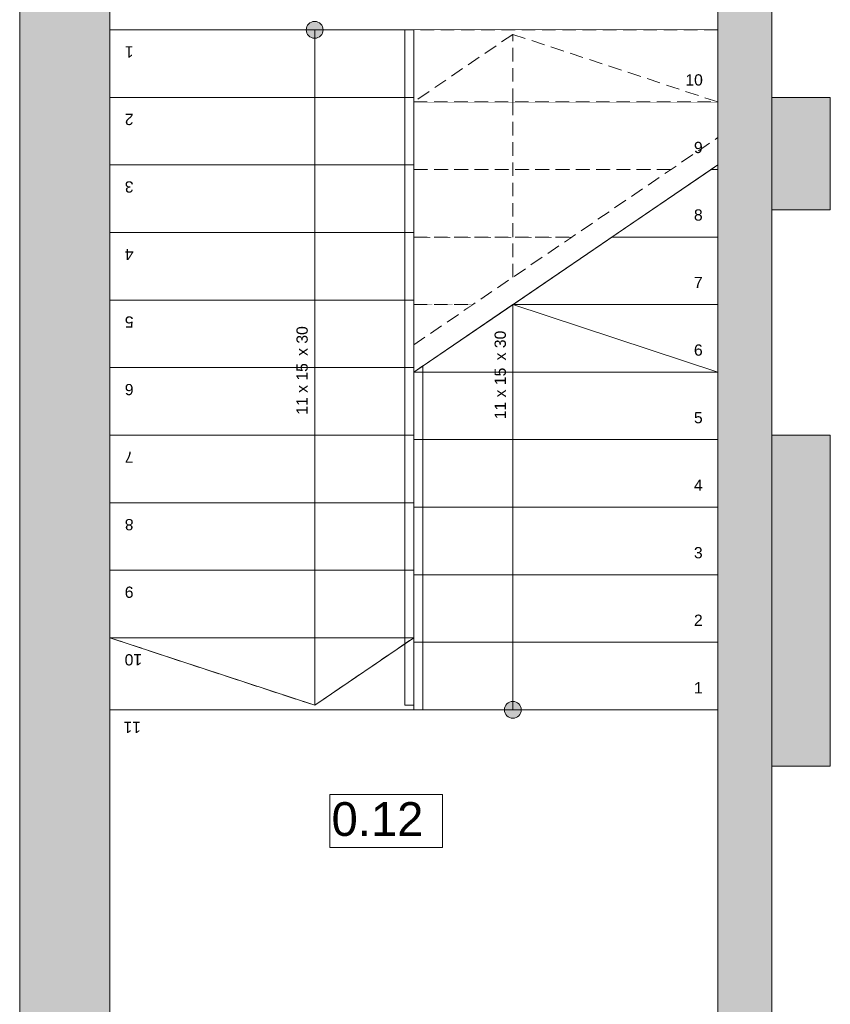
# Model space of a CAD drawing. Header units: millimetres. Extents: x 922208 to 1069538, y -182208 to -99877.
# Tile 212 of 256: x 952747 to 956347, y -133270 to -128897. Entities that reach past the tile are written whole.
import ezdxf

# ---------------------------------------------------------------- set-up
doc = ezdxf.new("R2010")
doc.units = ezdxf.units.MM
doc.header["$MEASUREMENT"] = 0
doc.set_wipeout_variables(frame=1)
for name, pattern in [('HIDDEN', [20, 10, -10]), ('Przerywana gęsta', [90, 60, -30]), ('Wipeout_Contour', [1000, 0, -1000])]:
    doc.linetypes.add(name, pattern=pattern)
for name, color, linetype, lineweight in [('IS_POWRÓT', 5, 'HIDDEN', 30), ('Nowe_210-A Pomieszczenia_Nr_pióra__41', 7, 'Continuous', 15), ('Nowe_220-A Ściany_Nr_pióra__19', 255, 'Continuous', 0), ('Nowe_220-A Ściany_Nr_pióra__27', 7, 'Continuous', 25), ('Nowe_250-A Schody Pochylnie_Nr_pióra__1', 7, 'Continuous', 13), ('Nowe_250-A Schody Pochylnie_Nr_pióra__11', 7, 'Continuous', 13), ('Nowe_250-A Schody Pochylnie_Nr_pióra__71', 7, 'Continuous', 13), ('Nowe_250-A Schody Pochylnie_Nr_pióra__91', 7, 'Continuous', 13), ('Nowe_260-A Balustrady_Nr_pióra__91', 7, 'Continuous', 13), ('Nowe_450-K Stropy_Nr_pióra__89', 7, 'Continuous', 13)]:
    doc.layers.add(name, color=color, linetype=linetype, lineweight=lineweight)
doc.layers.add('Nowe_250-A Schody Pochylnie', color=7, linetype='Continuous')
doc.styles.add('STYL_AUTOMATYCZNY_1', font='arial.ttf')

# ---------------------------------------------------------------- blocks, each defined once
blk = doc.blocks.new('parter01')
at = {"layer": 'Nowe_220-A Ściany_Nr_pióra__19', "linetype": 'Continuous', "lineweight": 0}
for points in [[(956346.55073, -103190.02068), (956346.55073, -102690.02068), (956086.55073, -102690.02068), (956086.55073, -103190.02068)], [(956346.55073, -105660.02068), (956346.55073, -104190.02068), (956086.55073, -104190.02068), (956086.55073, -105660.02068)], [(956086.55073, -106860.02068), (956086.55073, -105660.02068), (955846.55073, -105660.02068), (955846.55073, -106860.02068)]]:
    blk.add_hatch(color=255, dxfattribs=at).paths.add_polyline_path(points)
at = {"layer": 'Nowe_210-A Pomieszczenia_Nr_pióra__41', "color": 7, "linetype": 'Continuous', "lineweight": 0}
for p, q in [((954123.71484, -105785.91432), (954624.09484, -105785.91432)), ((954123.71484, -106021.62882), (954123.71484, -105785.91432)), ((954624.09484, -105785.91432), (954624.09484, -106021.62882)), ((954624.09484, -106021.62882), (954123.71484, -106021.62882))]:
    blk.add_line(p, q, dxfattribs=at)
at = {"layer": 'Nowe_220-A Ściany_Nr_pióra__27', "color": 7, "linetype": 'Continuous', "lineweight": 0}
for points in [[(952746.55073, -101090.02068), (952746.55073, -107160.02071)], [(956086.55073, -105660.02068), (956086.55073, -101090.02068)], [(956346.55073, -102690.02068), (956086.55073, -102690.02068)], [(956086.55073, -102690.02068), (956086.55073, -103190.02068)], [(956346.55073, -103190.02068), (956346.55073, -102690.02068)], [(956086.55073, -103190.02068), (956346.55073, -103190.02068)], [(956346.55073, -104190.02068), (956086.55073, -104190.02068)], [(956086.55073, -104190.02068), (956086.55073, -105660.02068)], [(956346.55073, -105660.02068), (956346.55073, -104190.02068)], [(955846.55073, -105660.02068), (955846.55073, -107100.02068)], [(956086.55073, -106860.02068), (956086.55073, -105660.02068)], [(956086.55073, -105660.02068), (956346.55073, -105660.02068)]]:
    blk.add_lwpolyline(points, dxfattribs=at)
at = {"layer": 'Nowe_250-A Schody Pochylnie_Nr_pióra__1', "color": 7, "linetype": 'Continuous', "lineweight": 0}
for p, q in [((953146.55073, -102390.02068), (953146.55073, -105390.02069)), ((955846.55071, -105410.02067), (955846.55071, -102989.56613)), ((954496.55073, -103910.0207), (954496.55073, -105410.02067)), ((954496.55073, -105410.02068), (955846.55072, -105410.02068))]:
    blk.add_line(p, q, dxfattribs=at)
at = {"layer": 'Nowe_450-K Stropy_Nr_pióra__89', "color": 7, "linetype": 'Continuous', "lineweight": 0}
blk.add_lwpolyline([(953146.55073, -102390.02069), (955846.55073, -102390.02069), (955846.55073, -101090.02068), (953146.55073, -101090.02068)], close=True, dxfattribs=at)
at = {"layer": 'Nowe_210-A Pomieszczenia_Nr_pióra__41', "color": 7, "linetype": 'Continuous', "lineweight": 0, "insert": (954373.90484, -105820.20004), "char_height": 150, "attachment_point": 2, "style": 'STYL_AUTOMATYCZNY_1'}
blk.add_mtext('\\A1;{\\pqc;\\pt0,25;\\fArial|b0|i0|c238|p0;\\W1.000000;0.12\\fArial|b0|i0|c238|p0;\\W1.000000;\\A1{\\H.66x;\\S^  ;}\\fArial|b0|i0|c238|p0;\\W1.000000;\\fArial|b0|i0|c238|p0;\\W1.000000;\\A1{\\H.66x;\\S^  ;}}', dxfattribs=at)
at = {"layer": 'Nowe_250-A Schody Pochylnie_Nr_pióra__71', "color": 7, "linetype": 'Continuous', "lineweight": 0, "insert": (953285.23423, -105487.87787), "char_height": 50, "attachment_point": 4, "rotation": 180, "style": 'STYL_AUTOMATYCZNY_1'}
blk.add_mtext('\\A1;{\\pql;\\fArial|b0|i0|c238|p0;\\W1.000000;11}', dxfattribs=at)
at = {"color": 254, "linetype": 'Wipeout_Contour', "lineweight": 0, "ltscale": 34667.710437}
blk.add_wipeout([(954496.55073, -105410.02068), (955846.55072, -105410.02068), (955846.55072, -105110.02068), (954496.55073, -105110.02068)], dxfattribs=at).dxf.layer = 'Nowe_250-A Schody Pochylnie'
at = {"layer": 'Nowe_250-A Schody Pochylnie_Nr_pióra__71', "linetype": 'Continuous', "lineweight": 0}
blk.add_hatch(color=7, dxfattribs=at).paths.add_polyline_path([(954974.05073, -105410.02068, 1), (954899.05073, -105410.02068, 1)])
at = {"layer": 'Nowe_250-A Schody Pochylnie_Nr_pióra__1', "color": 7, "linetype": 'Continuous', "lineweight": 0}
blk.add_line((953146.55073, -105390.02069), (954496.55073, -105390.02069), dxfattribs=at)
at = {"layer": 'Nowe_250-A Schody Pochylnie_Nr_pióra__11', "color": 7, "linetype": 'Continuous', "lineweight": 0}
for p, q in [((955846.55072, -105110.02068), (954496.55073, -105110.02068)), ((954496.55073, -105110.02068), (954496.55073, -105410.02068)), ((955846.55072, -105410.02068), (955846.55072, -105110.02068)), ((954496.55073, -105410.02068), (955846.55072, -105410.02068))]:
    blk.add_line(p, q, dxfattribs=at)
blk.add_lwpolyline([(954974.05073, -105410.02068, 1), (954899.05073, -105410.02068, 1)], format="xyb", close=True, dxfattribs=at)
at = {"layer": 'Nowe_250-A Schody Pochylnie_Nr_pióra__71', "color": 7, "linetype": 'Continuous', "lineweight": 0, "insert": (955740.91423, -105312.16351), "char_height": 50, "attachment_point": 4, "style": 'STYL_AUTOMATYCZNY_1'}
blk.add_mtext('\\A1;{\\pql;\\fArial|b0|i0|c238|p0;\\W1.000000;1}', dxfattribs=at)
at = {"color": 254, "linetype": 'Wipeout_Contour', "lineweight": 0, "ltscale": 34746.062488}
blk.add_wipeout([(954496.55073, -105110.02068), (955846.55072, -105110.02068), (955846.55072, -104810.02068), (954496.55073, -104810.02068)], dxfattribs=at).dxf.layer = 'Nowe_250-A Schody Pochylnie'
at = {"layer": 'Nowe_250-A Schody Pochylnie_Nr_pióra__11', "color": 7, "linetype": 'Continuous', "lineweight": 0}
for p, q in [((955846.55072, -104810.02068), (954496.55073, -104810.02068)), ((954496.55073, -104810.02068), (954496.55073, -105110.02068)), ((955846.55072, -105110.02068), (955846.55072, -104810.02068)), ((954496.55073, -105110.02068), (955846.55072, -105110.02068)), ((954936.55073, -105410.02068), (954936.55073, -105110.02068))]:
    blk.add_line(p, q, dxfattribs=at)
at = {"layer": 'Nowe_250-A Schody Pochylnie_Nr_pióra__71', "color": 7, "linetype": 'Continuous', "lineweight": 0, "insert": (955740.91423, -105012.16351), "char_height": 50, "attachment_point": 4, "style": 'STYL_AUTOMATYCZNY_1'}
blk.add_mtext('\\A1;{\\pql;\\fArial|b0|i0|c238|p0;\\W1.000000;2}', dxfattribs=at)
at = {"color": 254, "linetype": 'Wipeout_Contour', "lineweight": 0, "ltscale": 34824.651747}
blk.add_wipeout([(954496.55073, -104810.02068), (955846.55072, -104810.02068), (955846.55072, -104510.02068), (954496.55073, -104510.02068)], dxfattribs=at).dxf.layer = 'Nowe_250-A Schody Pochylnie'
at = {"layer": 'Nowe_250-A Schody Pochylnie_Nr_pióra__11', "color": 7, "linetype": 'Continuous', "lineweight": 0}
for p, q in [((955846.55072, -104510.02068), (954496.55073, -104510.02068)), ((954496.55073, -104510.02068), (954496.55073, -104810.02068)), ((955846.55072, -104810.02068), (955846.55072, -104510.02068)), ((954496.55073, -104810.02068), (955846.55072, -104810.02068))]:
    blk.add_line(p, q, dxfattribs=at)
at = {"layer": 'Nowe_250-A Schody Pochylnie_Nr_pióra__71', "color": 7, "linetype": 'Continuous', "lineweight": 0, "insert": (955740.91423, -104712.59878), "char_height": 50, "attachment_point": 4, "style": 'STYL_AUTOMATYCZNY_1'}
blk.add_mtext('\\A1;{\\pql;\\fArial|b0|i0|c238|p0;\\W1.000000;3}', dxfattribs=at)
at = {"color": 254, "linetype": 'Wipeout_Contour', "lineweight": 0, "ltscale": 34903.476611}
blk.add_wipeout([(954496.55073, -104510.02068), (955846.55072, -104510.02068), (955846.55072, -104210.02068), (954496.55073, -104210.02068)], dxfattribs=at).dxf.layer = 'Nowe_250-A Schody Pochylnie'
at = {"layer": 'Nowe_250-A Schody Pochylnie_Nr_pióra__11', "color": 7, "linetype": 'Continuous', "lineweight": 0}
for p, q in [((955846.55072, -104210.02068), (954496.55073, -104210.02068)), ((954496.55073, -104210.02068), (954496.55073, -104510.02068)), ((955846.55072, -104510.02068), (955846.55072, -104210.02068)), ((954496.55073, -104510.02068), (955846.55072, -104510.02068))]:
    blk.add_line(p, q, dxfattribs=at)
at = {"layer": 'Nowe_250-A Schody Pochylnie_Nr_pióra__71', "color": 7, "linetype": 'Continuous', "lineweight": 0, "insert": (955740.91423, -104412.16351), "char_height": 50, "attachment_point": 4, "style": 'STYL_AUTOMATYCZNY_1'}
blk.add_mtext('\\A1;{\\pql;\\fArial|b0|i0|c238|p0;\\W1.000000;4}', dxfattribs=at)
at = {"color": 254, "linetype": 'Wipeout_Contour', "lineweight": 0, "ltscale": 34982.535487}
blk.add_wipeout([(954496.55073, -104210.02068), (955846.55072, -104210.02068), (955846.55072, -103910.02068), (954496.55073, -103910.02068)], dxfattribs=at).dxf.layer = 'Nowe_250-A Schody Pochylnie'
at = {"layer": 'Nowe_250-A Schody Pochylnie_Nr_pióra__11', "color": 7, "linetype": 'Continuous', "lineweight": 0}
for p, q in [((955846.55072, -103910.02068), (954496.55073, -103910.02068)), ((954496.55073, -103910.02068), (954496.55073, -104210.02068)), ((955846.55072, -104210.02068), (955846.55072, -103910.02068)), ((954496.55073, -104210.02068), (955846.55072, -104210.02068))]:
    blk.add_line(p, q, dxfattribs=at)
at = {"layer": 'Nowe_250-A Schody Pochylnie_Nr_pióra__71', "color": 7, "linetype": 'Continuous', "lineweight": 0, "insert": (955740.91423, -104112.58203), "char_height": 50, "attachment_point": 4, "style": 'STYL_AUTOMATYCZNY_1'}
blk.add_mtext('\\A1;{\\pql;\\fArial|b0|i0|c238|p0;\\W1.000000;5}', dxfattribs=at)
at = {"color": 254, "linetype": 'Wipeout_Contour', "lineweight": 0, "ltscale": 35094.43514}
blk.add_wipeout([(954496.55073, -103910.02068), (955846.55072, -103910.02068), (955846.55072, -103610.02068), (954936.55073, -103610.02068)], dxfattribs=at).dxf.layer = 'Nowe_250-A Schody Pochylnie'
at = {"layer": 'Nowe_250-A Schody Pochylnie_Nr_pióra__11', "color": 7, "linetype": 'Continuous', "lineweight": 0}
for p, q in [((955846.55072, -103610.02068), (954936.55073, -103610.02068)), ((955846.55072, -103910.02068), (955846.55072, -103610.02068)), ((954496.55073, -103910.02068), (955846.55072, -103910.02068))]:
    blk.add_line(p, q, dxfattribs=at)
at = {"layer": 'Nowe_250-A Schody Pochylnie_Nr_pióra__71', "color": 7, "linetype": 'Continuous', "lineweight": 0, "insert": (955740.91423, -103812.58203), "char_height": 50, "attachment_point": 4, "style": 'STYL_AUTOMATYCZNY_1'}
blk.add_mtext('\\A1;{\\pql;\\fArial|b0|i0|c238|p0;\\W1.000000;6}', dxfattribs=at)
at = {"color": 254, "linetype": 'Wipeout_Contour', "lineweight": 0, "ltscale": 26182.875426}
blk.add_wipeout([(954496.55073, -103610.02067), (954496.55073, -103788.98861), (954759.03705, -103610.02067)], dxfattribs=at).dxf.layer = 'Nowe_250-A Schody Pochylnie'
at = {"layer": 'Nowe_250-A Schody Pochylnie_Nr_pióra__91', "color": 7, "linetype": 'Przerywana gęsta', "lineweight": 0}
for p, q in [((954496.55073, -103610.02067), (954496.55073, -103788.98861)), ((954759.03704, -103610.02068), (954496.55073, -103610.02068))]:
    blk.add_line(p, q, dxfattribs=at)
at = {"layer": 'Nowe_250-A Schody Pochylnie_Nr_pióra__71', "color": 7, "linetype": 'Continuous', "lineweight": 0, "insert": (954920.27834, -103910.02068), "char_height": 50, "attachment_point": 8, "rotation": 90, "style": 'STYL_AUTOMATYCZNY_1'}
blk.add_mtext('\\A1;{\\pqc;\\pt0,355;\\fArial|b0|i0|c238|p0;\\W1.000000;11 x \\fArial|b0|i0|c238|p0;\\W1.000000;15\\fArial|b0|i0|c238|p0;\\W1.000000;\\A1{\\H.66x;\\S^  ;}\\fArial|b0|i0|c238|p0;\\W1.000000;\\fArial|b0|i0|c238|p0;\\W1.000000; x \\fArial|b0|i0|c238|p0;\\W1.000000;30\\fArial|b0|i0|c238|p0;\\W1.000000;\\A1{\\H.66x;\\S^  ;}\\fArial|b0|i0|c238|p0;\\W1.000000;\\fArial|b0|i0|c238|p0;\\W1.000000;\\fArial|b0|i0|c238|p0;\\W1.000000;\\fArial|b0|i0|c238|p0;\\W1.000000;\\A1{\\H.66x;\\S^  ;}\\fArial|b0|i0|c238|p0;\\W1.000000;}', dxfattribs=at)
at = {"color": 254, "linetype": 'Wipeout_Contour', "lineweight": 0, "ltscale": 35239.492301}
blk.add_wipeout([(954936.55073, -103610.02068), (955846.55072, -103610.02068), (955846.55072, -103310.02068), (955376.55073, -103310.02068)], dxfattribs=at).dxf.layer = 'Nowe_250-A Schody Pochylnie'
at = {"layer": 'Nowe_250-A Schody Pochylnie_Nr_pióra__11', "color": 7, "linetype": 'Continuous', "lineweight": 0}
for p, q in [((955846.55072, -103310.02068), (955376.55073, -103310.02068)), ((955846.55072, -103610.02068), (955846.55072, -103310.02068)), ((954936.55073, -103610.02068), (955846.55072, -103610.02068))]:
    blk.add_line(p, q, dxfattribs=at)
at = {"layer": 'Nowe_250-A Schody Pochylnie_Nr_pióra__71', "color": 7, "linetype": 'Continuous', "lineweight": 0, "insert": (955740.91423, -103512.16351), "char_height": 50, "attachment_point": 4, "style": 'STYL_AUTOMATYCZNY_1'}
blk.add_mtext('\\A1;{\\pql;\\fArial|b0|i0|c238|p0;\\W1.000000;7}', dxfattribs=at)
at = {"color": 254, "linetype": 'Wipeout_Contour', "lineweight": 0, "ltscale": 35384.454456}
blk.add_wipeout([(955376.55073, -103310.02068), (955846.55072, -103310.02068), (955846.55072, -103010.02068), (955816.55073, -103010.02068)], dxfattribs=at).dxf.layer = 'Nowe_250-A Schody Pochylnie'
at = {"color": 254, "linetype": 'Wipeout_Contour', "lineweight": 0, "ltscale": 35011.809804}
blk.add_wipeout([(954496.55073, -103610.02068), (954759.03704, -103610.02068), (955199.03705, -103310.02067), (954496.55073, -103310.02067)], dxfattribs=at).dxf.layer = 'Nowe_250-A Schody Pochylnie'
at = {"layer": 'Nowe_250-A Schody Pochylnie_Nr_pióra__11', "color": 7, "linetype": 'Continuous', "lineweight": 0}
for p, q in [((955846.55072, -103010.02068), (955816.55073, -103010.02068)), ((955846.55072, -103310.02068), (955846.55072, -103010.02068)), ((955376.55073, -103310.02068), (955846.55072, -103310.02068)), ((954936.55073, -103610.02068), (954496.55073, -103910.02068)), ((954936.55073, -105110.02068), (954936.55073, -103610.02068)), ((955846.55073, -103910.02068), (954936.55073, -103610.02068))]:
    blk.add_line(p, q, dxfattribs=at)
at = {"layer": 'Nowe_250-A Schody Pochylnie_Nr_pióra__91', "color": 7, "linetype": 'Przerywana gęsta', "lineweight": 0}
for p, q in [((955199.03705, -103310.02067), (954496.55073, -103310.02067)), ((954496.55073, -103310.02067), (954496.55073, -103610.02068)), ((954496.55073, -103610.02068), (954759.03704, -103610.02068))]:
    blk.add_line(p, q, dxfattribs=at)
at = {"layer": 'Nowe_250-A Schody Pochylnie_Nr_pióra__71', "color": 7, "linetype": 'Continuous', "lineweight": 0, "insert": (955740.91423, -103212.58203), "char_height": 50, "attachment_point": 4, "style": 'STYL_AUTOMATYCZNY_1'}
blk.add_mtext('\\A1;{\\pql;\\fArial|b0|i0|c238|p0;\\W1.000000;8}', dxfattribs=at)
at = {"color": 254, "linetype": 'Wipeout_Contour', "lineweight": 0, "ltscale": 26595.151213}
blk.add_wipeout([(955816.55079, -103010.02068), (955846.55074, -103010.02068), (955846.55074, -102989.56616)], dxfattribs=at).dxf.layer = 'Nowe_250-A Schody Pochylnie'
at = {"color": 254, "linetype": 'Wipeout_Contour', "lineweight": 0, "ltscale": 35157.363838}
blk.add_wipeout([(954496.55073, -103310.02069), (955199.03703, -103310.02069), (955639.03704, -103010.02069), (954496.55073, -103010.02069)], dxfattribs=at).dxf.layer = 'Nowe_250-A Schody Pochylnie'
at = {"layer": 'Nowe_250-A Schody Pochylnie_Nr_pióra__11', "color": 7, "linetype": 'Continuous', "lineweight": 0}
for p, q in [((955846.55074, -103010.02068), (955846.55074, -102989.56616)), ((955816.55073, -103010.02068), (955846.55072, -103010.02068))]:
    blk.add_line(p, q, dxfattribs=at)
at = {"layer": 'Nowe_250-A Schody Pochylnie_Nr_pióra__91', "color": 7, "linetype": 'Przerywana gęsta', "lineweight": 0}
for p, q in [((955639.03704, -103010.02069), (954496.55073, -103010.02069)), ((954496.55073, -103010.02069), (954496.55073, -103310.02069)), ((954496.55073, -103310.02069), (955199.03703, -103310.02069))]:
    blk.add_line(p, q, dxfattribs=at)
at = {"color": 254, "linetype": 'Wipeout_Contour', "lineweight": 0, "ltscale": 44160.237011}
blk.add_wipeout([(954496.55073, -103010.02069), (955639.03704, -103010.02069), (955846.55074, -102868.53407), (955846.55074, -102710.02068), (954496.55073, -102710.02068)], dxfattribs=at).dxf.layer = 'Nowe_250-A Schody Pochylnie'
at = {"layer": 'Nowe_250-A Schody Pochylnie_Nr_pióra__11', "color": 7, "linetype": 'Przerywana gęsta', "lineweight": 0}
blk.add_line((954496.55073, -103788.98862), (955846.55073, -102868.53408), dxfattribs=at)
at = {"layer": 'Nowe_250-A Schody Pochylnie_Nr_pióra__11', "color": 7, "linetype": 'Continuous', "lineweight": 0}
blk.add_line((954496.55073, -103910.02068), (955846.55073, -102989.56614), dxfattribs=at)
at = {"layer": 'Nowe_250-A Schody Pochylnie_Nr_pióra__91', "color": 7, "linetype": 'Przerywana gęsta', "lineweight": 0}
for p, q in [((955846.55074, -102710.02068), (954496.55073, -102710.02068)), ((954496.55073, -102710.02068), (954496.55073, -103010.02069)), ((955846.55074, -102868.53407), (955846.55074, -102710.02068)), ((954496.55073, -103010.02069), (955639.03704, -103010.02069))]:
    blk.add_line(p, q, dxfattribs=at)
at = {"layer": 'Nowe_250-A Schody Pochylnie_Nr_pióra__71', "color": 7, "linetype": 'Continuous', "lineweight": 0, "insert": (955740.91423, -102912.58203), "char_height": 50, "attachment_point": 4, "style": 'STYL_AUTOMATYCZNY_1'}
blk.add_mtext('\\A1;{\\pql;\\fArial|b0|i0|c238|p0;\\W1.000000;9}', dxfattribs=at)
at = {"color": 254, "linetype": 'Wipeout_Contour', "lineweight": 0, "ltscale": 53095.276051}
blk.add_wipeout([(954496.55073, -102710.02068), (955846.55074, -102710.02068), (955846.55074, -102410.02069), (955846.55074, -102390.02069), (954496.55073, -102390.02069), (954496.55073, -102410.02069)], dxfattribs=at).dxf.layer = 'Nowe_250-A Schody Pochylnie'
at = {"layer": 'Nowe_220-A Ściany_Nr_pióra__19', "linetype": 'Continuous', "lineweight": 0}
blk.add_hatch(color=255, dxfattribs=at).paths.add_polyline_path([(955846.55073, -101090.02068), (955846.55073, -105660.02068), (956086.55073, -105660.02068), (956086.55073, -101090.02068)])
at = {"layer": 'Nowe_220-A Ściany_Nr_pióra__27', "color": 7, "linetype": 'Continuous', "lineweight": 0}
blk.add_lwpolyline([(955846.55073, -101090.02068), (955846.55073, -105660.02068)], dxfattribs=at)
at = {"layer": 'Nowe_250-A Schody Pochylnie_Nr_pióra__1', "color": 7, "linetype": 'Continuous', "lineweight": 0}
for p, q in [((954496.55073, -102390.02068), (953146.55073, -102390.02068)), ((954496.55073, -105390.02069), (954496.55073, -102390.02068))]:
    blk.add_line(p, q, dxfattribs=at)
at = {"layer": 'Nowe_250-A Schody Pochylnie_Nr_pióra__11', "color": 7, "linetype": 'Przerywana gęsta', "lineweight": 0}
for p, q in [((954936.55073, -102410.02068), (954496.55073, -102710.02068)), ((954936.55073, -102710.02068), (954936.55073, -102410.02068)), ((955846.55073, -102710.02068), (954936.55073, -102410.02068)), ((954936.55073, -103488.98862), (954936.55073, -102710.02068))]:
    blk.add_line(p, q, dxfattribs=at)
at = {"layer": 'Nowe_250-A Schody Pochylnie_Nr_pióra__91', "color": 7, "linetype": 'Przerywana gęsta', "lineweight": 0}
for p, q in [((955846.55074, -102390.02069), (954496.55073, -102390.02069)), ((954496.55073, -102390.02069), (954496.55073, -102410.02069)), ((954496.55073, -102410.02069), (954496.55073, -102710.02068)), ((955846.55074, -102410.02069), (955846.55074, -102390.02069)), ((955846.55074, -102710.02068), (955846.55074, -102410.02069)), ((954496.55073, -102710.02068), (955846.55074, -102710.02068))]:
    blk.add_line(p, q, dxfattribs=at)
at = {"layer": 'Nowe_250-A Schody Pochylnie_Nr_pióra__71', "color": 7, "linetype": 'Continuous', "lineweight": 0, "insert": (955702.77823, -102612.58203), "char_height": 50, "attachment_point": 4, "style": 'STYL_AUTOMATYCZNY_1'}
blk.add_mtext('\\A1;{\\pql;\\fArial|b0|i0|c238|p0;\\W1.000000;10}', dxfattribs=at)
at = {"color": 254, "linetype": 'Wipeout_Contour', "lineweight": 0, "ltscale": 34987.37058}
blk.add_wipeout([(954496.55073, -102390.02069), (953146.55073, -102390.02069), (953146.55073, -102690.02069), (954496.55073, -102690.02069)], dxfattribs=at).dxf.layer = 'Nowe_250-A Schody Pochylnie'
at = {"layer": 'Nowe_250-A Schody Pochylnie_Nr_pióra__71', "linetype": 'Continuous', "lineweight": 0}
blk.add_hatch(color=7, dxfattribs=at).paths.add_polyline_path([(954019.05073, -102390.02069, 1), (954094.05073, -102390.02069, 1)])
at = {"layer": 'Nowe_250-A Schody Pochylnie_Nr_pióra__11', "color": 7, "linetype": 'Continuous', "lineweight": 0}
for p, q in [((954496.55073, -102390.02069), (953146.55073, -102390.02069)), ((953146.55073, -102390.02069), (953146.55073, -102690.02069)), ((954496.55073, -102690.02069), (954496.55073, -102390.02069)), ((953146.55073, -102690.02069), (954496.55073, -102690.02069))]:
    blk.add_line(p, q, dxfattribs=at)
blk.add_lwpolyline([(954019.05073, -102390.02069, 1), (954094.05073, -102390.02069, 1)], format="xyb", close=True, dxfattribs=at)
at = {"layer": 'Nowe_250-A Schody Pochylnie_Nr_pióra__71', "color": 7, "linetype": 'Continuous', "lineweight": 0, "insert": (953252.18723, -102487.87787), "char_height": 50, "attachment_point": 4, "rotation": 180, "style": 'STYL_AUTOMATYCZNY_1'}
blk.add_mtext('\\A1;{\\pql;\\fArial|b0|i0|c238|p0;\\W1.000000;1}', dxfattribs=at)
at = {"color": 254, "linetype": 'Wipeout_Contour', "lineweight": 0, "ltscale": 34906.232584}
blk.add_wipeout([(954496.55073, -102690.02069), (953146.55073, -102690.02069), (953146.55073, -102990.02069), (954496.55073, -102990.02069)], dxfattribs=at).dxf.layer = 'Nowe_250-A Schody Pochylnie'
at = {"layer": 'Nowe_250-A Schody Pochylnie_Nr_pióra__11', "color": 7, "linetype": 'Continuous', "lineweight": 0}
for p, q in [((954056.55073, -102390.02069), (954056.55073, -102690.02069)), ((954496.55073, -102690.02069), (953146.55073, -102690.02069)), ((953146.55073, -102690.02069), (953146.55073, -102990.02069)), ((954496.55073, -102990.02069), (954496.55073, -102690.02069)), ((953146.55073, -102990.02069), (954496.55073, -102990.02069))]:
    blk.add_line(p, q, dxfattribs=at)
at = {"layer": 'Nowe_250-A Schody Pochylnie_Nr_pióra__11', "color": 7, "linetype": 'Przerywana gęsta', "lineweight": 0}
blk.add_line((954056.55073, -102390.02069), (954056.55073, -102690.02069), dxfattribs=at)
at = {"layer": 'Nowe_250-A Schody Pochylnie_Nr_pióra__71', "color": 7, "linetype": 'Continuous', "lineweight": 0, "insert": (953252.18723, -102787.87787), "char_height": 50, "attachment_point": 4, "rotation": 180, "style": 'STYL_AUTOMATYCZNY_1'}
blk.add_mtext('\\A1;{\\pql;\\fArial|b0|i0|c238|p0;\\W1.000000;2}', dxfattribs=at)
at = {"color": 254, "linetype": 'Wipeout_Contour', "lineweight": 0, "ltscale": 34825.319031}
blk.add_wipeout([(954496.55073, -102990.02069), (953146.55073, -102990.02069), (953146.55073, -103290.02069), (954496.55073, -103290.02069)], dxfattribs=at).dxf.layer = 'Nowe_250-A Schody Pochylnie'
at = {"layer": 'Nowe_250-A Schody Pochylnie_Nr_pióra__11', "color": 7, "linetype": 'Continuous', "lineweight": 0}
for p, q in [((954496.55073, -102990.02069), (953146.55073, -102990.02069)), ((953146.55073, -102990.02069), (953146.55073, -103290.02069)), ((954496.55073, -103290.02069), (954496.55073, -102990.02069)), ((953146.55073, -103290.02069), (954496.55073, -103290.02069))]:
    blk.add_line(p, q, dxfattribs=at)
at = {"layer": 'Nowe_250-A Schody Pochylnie_Nr_pióra__71', "color": 7, "linetype": 'Continuous', "lineweight": 0, "insert": (953252.18723, -103087.4426), "char_height": 50, "attachment_point": 4, "rotation": 180, "style": 'STYL_AUTOMATYCZNY_1'}
blk.add_mtext('\\A1;{\\pql;\\fArial|b0|i0|c238|p0;\\W1.000000;3}', dxfattribs=at)
at = {"color": 254, "linetype": 'Wipeout_Contour', "lineweight": 0, "ltscale": 34744.631488}
blk.add_wipeout([(954496.55073, -103290.02069), (953146.55073, -103290.02069), (953146.55073, -103590.02069), (954496.55073, -103590.02069)], dxfattribs=at).dxf.layer = 'Nowe_250-A Schody Pochylnie'
at = {"layer": 'Nowe_250-A Schody Pochylnie_Nr_pióra__11', "color": 7, "linetype": 'Continuous', "lineweight": 0}
for p, q in [((954496.55073, -103290.02069), (953146.55073, -103290.02069)), ((953146.55073, -103290.02069), (953146.55073, -103590.02069)), ((954496.55073, -103590.02069), (954496.55073, -103290.02069)), ((953146.55073, -103590.02069), (954496.55073, -103590.02069))]:
    blk.add_line(p, q, dxfattribs=at)
at = {"layer": 'Nowe_250-A Schody Pochylnie_Nr_pióra__71', "color": 7, "linetype": 'Continuous', "lineweight": 0, "insert": (953252.18723, -103387.87787), "char_height": 50, "attachment_point": 4, "rotation": 180, "style": 'STYL_AUTOMATYCZNY_1'}
blk.add_mtext('\\A1;{\\pql;\\fArial|b0|i0|c238|p0;\\W1.000000;4}', dxfattribs=at)
at = {"color": 254, "linetype": 'Wipeout_Contour', "lineweight": 0, "ltscale": 34664.171535}
blk.add_wipeout([(954496.55073, -103590.02069), (953146.55073, -103590.02069), (953146.55073, -103890.02069), (954496.55073, -103890.02069)], dxfattribs=at).dxf.layer = 'Nowe_250-A Schody Pochylnie'
at = {"layer": 'Nowe_250-A Schody Pochylnie_Nr_pióra__11', "color": 7, "linetype": 'Continuous', "lineweight": 0}
for p, q in [((954496.55073, -103590.02069), (953146.55073, -103590.02069)), ((953146.55073, -103590.02069), (953146.55073, -103890.02069)), ((954496.55073, -103890.02069), (954496.55073, -103590.02069)), ((953146.55073, -103890.02069), (954496.55073, -103890.02069))]:
    blk.add_line(p, q, dxfattribs=at)
at = {"layer": 'Nowe_250-A Schody Pochylnie_Nr_pióra__71', "color": 7, "linetype": 'Continuous', "lineweight": 0, "insert": (953252.18723, -103687.45934), "char_height": 50, "attachment_point": 4, "rotation": 180, "style": 'STYL_AUTOMATYCZNY_1'}
blk.add_mtext('\\A1;{\\pql;\\fArial|b0|i0|c238|p0;\\W1.000000;5}', dxfattribs=at)
at = {"color": 254, "linetype": 'Wipeout_Contour', "lineweight": 0, "ltscale": 34583.94076}
blk.add_wipeout([(954496.55073, -103890.02069), (953146.55073, -103890.02069), (953146.55073, -104190.02069), (954496.55073, -104190.02069)], dxfattribs=at).dxf.layer = 'Nowe_250-A Schody Pochylnie'
at = {"layer": 'Nowe_250-A Schody Pochylnie_Nr_pióra__11', "color": 7, "linetype": 'Continuous', "lineweight": 0}
for p, q in [((954496.55073, -103890.02069), (953146.55073, -103890.02069)), ((953146.55073, -103890.02069), (953146.55073, -104190.02069)), ((954496.55073, -104190.02069), (954496.55073, -103890.02069)), ((953146.55073, -104190.02069), (954496.55073, -104190.02069))]:
    blk.add_line(p, q, dxfattribs=at)
at = {"layer": 'Nowe_250-A Schody Pochylnie_Nr_pióra__71', "color": 7, "linetype": 'Continuous', "lineweight": 0, "char_height": 50, "style": 'STYL_AUTOMATYCZNY_1'}
for s, insert, attachment_point, rotation in [('\\A1;{\\pqc;\\pt0,355;\\fArial|b0|i0|c238|p0;\\W1.000000;11 x \\fArial|b0|i0|c238|p0;\\W1.000000;15\\fArial|b0|i0|c238|p0;\\W1.000000;\\A1{\\H.66x;\\S^  ;}\\fArial|b0|i0|c238|p0;\\W1.000000;\\fArial|b0|i0|c238|p0;\\W1.000000; x \\fArial|b0|i0|c238|p0;\\W1.000000;30\\fArial|b0|i0|c238|p0;\\W1.000000;\\A1{\\H.66x;\\S^  ;}\\fArial|b0|i0|c238|p0;\\W1.000000;\\fArial|b0|i0|c238|p0;\\W1.000000;\\fArial|b0|i0|c238|p0;\\W1.000000;\\fArial|b0|i0|c238|p0;\\W1.000000;\\A1{\\H.66x;\\S^  ;}\\fArial|b0|i0|c238|p0;\\W1.000000;}', (954040.27834, -103890.02069), 8, 90), ('\\A1;{\\pql;\\fArial|b0|i0|c238|p0;\\W1.000000;6}', (953252.18723, -103987.45934), 4, 180)]:
    blk.add_mtext(s, dxfattribs=dict(at, insert=insert, attachment_point=attachment_point, rotation=rotation))
at = {"color": 254, "linetype": 'Wipeout_Contour', "lineweight": 0, "ltscale": 34503.940761}
blk.add_wipeout([(954496.55073, -104190.02069), (953146.55073, -104190.02069), (953146.55073, -104490.02069), (954496.55073, -104490.02069)], dxfattribs=at).dxf.layer = 'Nowe_250-A Schody Pochylnie'
at = {"layer": 'Nowe_250-A Schody Pochylnie_Nr_pióra__11', "color": 7, "linetype": 'Continuous', "lineweight": 0}
for p, q in [((954496.55073, -104190.02069), (953146.55073, -104190.02069)), ((953146.55073, -104190.02069), (953146.55073, -104490.02069)), ((954496.55073, -104490.02069), (954496.55073, -104190.02069)), ((953146.55073, -104490.02069), (954496.55073, -104490.02069))]:
    blk.add_line(p, q, dxfattribs=at)
at = {"layer": 'Nowe_250-A Schody Pochylnie_Nr_pióra__71', "color": 7, "linetype": 'Continuous', "lineweight": 0, "insert": (953252.18723, -104287.87787), "char_height": 50, "attachment_point": 4, "rotation": 180, "style": 'STYL_AUTOMATYCZNY_1'}
blk.add_mtext('\\A1;{\\pql;\\fArial|b0|i0|c238|p0;\\W1.000000;7}', dxfattribs=at)
at = {"color": 254, "linetype": 'Wipeout_Contour', "lineweight": 0, "ltscale": 34424.173147}
blk.add_wipeout([(954496.55073, -104490.02069), (953146.55073, -104490.02069), (953146.55073, -104790.02069), (954496.55073, -104790.02069)], dxfattribs=at).dxf.layer = 'Nowe_250-A Schody Pochylnie'
at = {"layer": 'Nowe_250-A Schody Pochylnie_Nr_pióra__11', "color": 7, "linetype": 'Continuous', "lineweight": 0}
for p, q in [((954496.55073, -104490.02069), (953146.55073, -104490.02069)), ((953146.55073, -104490.02069), (953146.55073, -104790.02069)), ((954496.55073, -104790.02069), (954496.55073, -104490.02069)), ((953146.55073, -104790.02069), (954496.55073, -104790.02069))]:
    blk.add_line(p, q, dxfattribs=at)
at = {"layer": 'Nowe_250-A Schody Pochylnie_Nr_pióra__71', "color": 7, "linetype": 'Continuous', "lineweight": 0, "insert": (953252.18723, -104587.45934), "char_height": 50, "attachment_point": 4, "rotation": 180, "style": 'STYL_AUTOMATYCZNY_1'}
blk.add_mtext('\\A1;{\\pql;\\fArial|b0|i0|c238|p0;\\W1.000000;8}', dxfattribs=at)
at = {"color": 254, "linetype": 'Wipeout_Contour', "lineweight": 0, "ltscale": 34344.639538}
blk.add_wipeout([(954496.55073, -104790.02069), (953146.55073, -104790.02069), (953146.55073, -105090.02069), (954496.55073, -105090.02069)], dxfattribs=at).dxf.layer = 'Nowe_250-A Schody Pochylnie'
at = {"layer": 'Nowe_250-A Schody Pochylnie_Nr_pióra__11', "color": 7, "linetype": 'Continuous', "lineweight": 0}
for p, q in [((954496.55073, -104790.02069), (953146.55073, -104790.02069)), ((953146.55073, -104790.02069), (953146.55073, -105090.02069)), ((954496.55073, -105090.02069), (954496.55073, -104790.02069)), ((953146.55073, -105090.02069), (954496.55073, -105090.02069))]:
    blk.add_line(p, q, dxfattribs=at)
at = {"layer": 'Nowe_250-A Schody Pochylnie_Nr_pióra__71', "color": 7, "linetype": 'Continuous', "lineweight": 0, "insert": (953252.18723, -104887.45934), "char_height": 50, "attachment_point": 4, "rotation": 180, "style": 'STYL_AUTOMATYCZNY_1'}
blk.add_mtext('\\A1;{\\pql;\\fArial|b0|i0|c238|p0;\\W1.000000;9}', dxfattribs=at)
at = {"color": 254, "linetype": 'Wipeout_Contour', "lineweight": 0, "ltscale": 51375.007302}
blk.add_wipeout([(954496.55073, -105090.02069), (953146.55073, -105090.02069), (953146.55073, -105390.02069), (953146.55073, -105410.02069), (954496.55073, -105410.02069), (954496.55073, -105390.02069)], dxfattribs=at).dxf.layer = 'Nowe_250-A Schody Pochylnie'
at = {"layer": 'Nowe_220-A Ściany_Nr_pióra__19', "linetype": 'Continuous', "lineweight": 0}
blk.add_hatch(color=255, dxfattribs=at).paths.add_polyline_path([(953146.55066, -101090.02068), (952746.55073, -101090.02068), (952746.55073, -107160.02065), (953146.5508, -107160.02065)])
at = {"layer": 'Nowe_220-A Ściany_Nr_pióra__27', "color": 7, "linetype": 'Continuous', "lineweight": 0}
blk.add_lwpolyline([(953146.55073, -106860.02068), (953146.55073, -101090.02068)], dxfattribs=at)
at = {"layer": 'Nowe_250-A Schody Pochylnie_Nr_pióra__11', "color": 7, "linetype": 'Continuous', "lineweight": 0}
for p, q in [((954056.55073, -102690.02069), (954056.55073, -105090.02069)), ((954496.55073, -105090.02069), (953146.55073, -105090.02069)), ((953146.55073, -105090.02069), (953146.55073, -105390.02069)), ((953146.55073, -105090.02069), (954056.55073, -105390.02069)), ((954056.55073, -105090.02069), (954056.55073, -105390.02069)), ((954056.55073, -105390.02069), (954496.55073, -105090.02069)), ((954496.55073, -105390.02069), (954496.55073, -105090.02069)), ((953146.55073, -105390.02069), (953146.55073, -105410.02069)), ((954496.55073, -105410.02069), (954496.55073, -105390.02069)), ((953146.55073, -105410.02069), (954496.55073, -105410.02069))]:
    blk.add_line(p, q, dxfattribs=at)
at = {"layer": 'Nowe_250-A Schody Pochylnie_Nr_pióra__11', "color": 7, "linetype": 'Przerywana gęsta', "lineweight": 0}
for p, q in [((954056.55073, -102690.02069), (954056.55073, -105090.02069)), ((953146.55073, -105090.02069), (954056.55073, -105390.02069)), ((954056.55073, -105090.02069), (954056.55073, -105390.02069)), ((954056.55073, -105390.02069), (954496.55073, -105090.02069))]:
    blk.add_line(p, q, dxfattribs=at)
at = {"layer": 'Nowe_260-A Balustrady_Nr_pióra__91', "color": 7, "linetype": 'Continuous', "lineweight": 0}
for points in [[(954496.55073, -102390.02069), (954456.55073, -102390.02069), (954456.55073, -105390.02069), (954496.55073, -105390.02069)], [(954496.55073, -105410.02068), (954536.55073, -105410.02068), (954536.55073, -103882.74796), (954496.55073, -103910.02068)]]:
    blk.add_lwpolyline(points, close=True, dxfattribs=at)
at = {"layer": 'Nowe_250-A Schody Pochylnie_Nr_pióra__71', "color": 7, "linetype": 'Continuous', "lineweight": 0, "insert": (953290.32323, -105187.45934), "char_height": 50, "attachment_point": 4, "rotation": 180, "style": 'STYL_AUTOMATYCZNY_1'}
blk.add_mtext('\\A1;{\\pql;\\fArial|b0|i0|c238|p0;\\W1.000000;10}', dxfattribs=at)

msp = doc.modelspace()

# ---------------------------------------------------------------- block references
at = {"layer": 'IS_POWRÓT', "color": 27, "linetype": 'ByBlock', "lineweight": 30}
msp.add_blockref('parter01', (0, -26552.1), dxfattribs=at)

doc.saveas('drawing.dxf')
